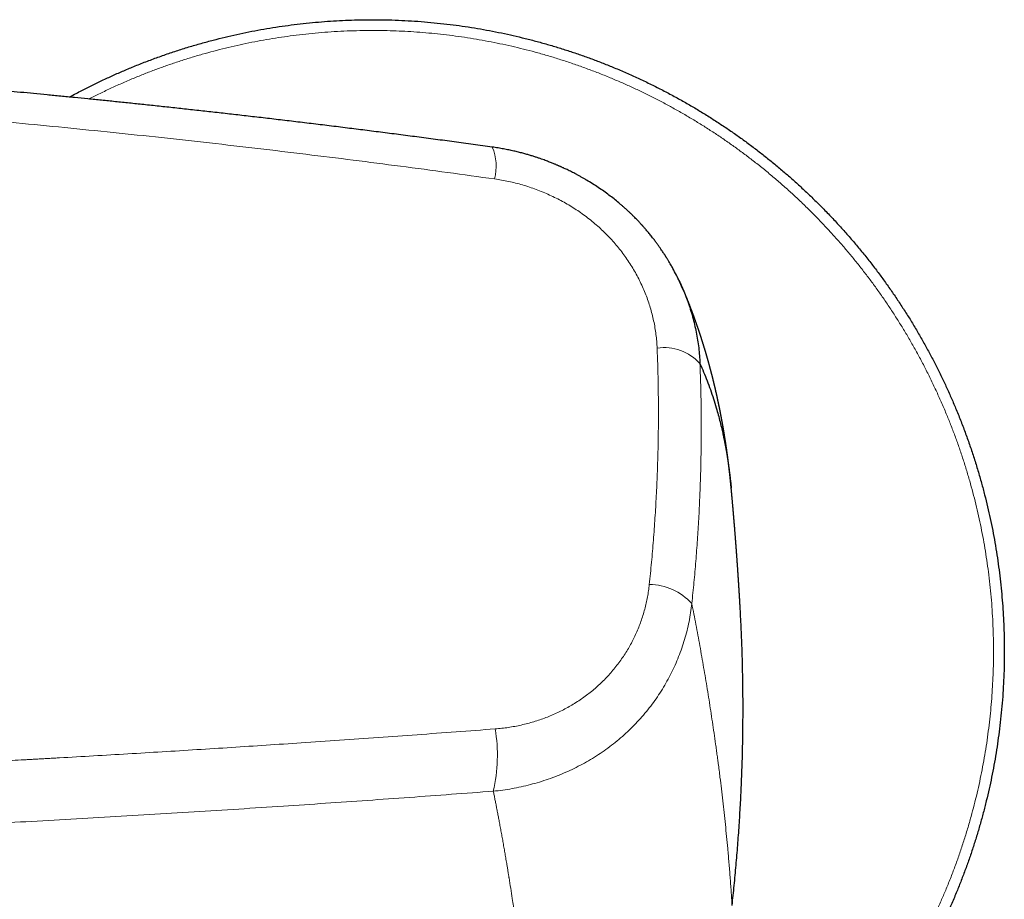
# Model space of a CAD drawing. Header units: millimetres. Extents: x 8 to 1110, y 12 to 672.
# Tile 34 of 58: x 624 to 679, y 608 to 656. Entities that reach past the tile are written whole.
import ezdxf

# ---------------------------------------------------------------- set-up
doc = ezdxf.new("R2010")
doc.units = ezdxf.units.MM

msp = doc.modelspace()

# ---------------------------------------------------------------- linework, layer by layer
at = {"color": 8, "linetype": 'Continuous', "lineweight": 0}
msp.add_line((660.644, 641.468), (660.66, 641.428), dxfattribs=at)
at = {"color": 7, "linetype": 'Continuous', "lineweight": 30}
for p, q in [((660.667, 641.417), (660.662, 641.429)), ((663.371, 630.319), (663.371, 630.317))]:
    msp.add_line(p, q, dxfattribs=at)
at = {"color": 8, "linetype": 'Continuous', "lineweight": 0}
for centre, radius, start, end in [((647.543, 648.146), 2.806, 345.7934, 22.5936), ((659.655, 635.435), 2.676, 42.15, 98.3732), ((658.804, 621.773), 3.213, 42.0863, 89.4684), ((641.594, 615.514), 8.823, 346.9959, 9.5626)]:
    msp.add_arc(centre, radius, start, end, dxfattribs=at)
at = {"color": 7, "linetype": 'Continuous', "lineweight": 30}
for points, knots in [([(626.715, 651.997), (626.839, 652.064), (627.161, 652.241), (627.684, 652.51), (628.284, 652.807), (628.886, 653.091), (629.493, 653.363), (630.122, 653.63), (630.772, 653.892), (631.444, 654.146), (632.12, 654.386), (632.802, 654.613), (633.488, 654.826), (634.166, 655.02), (634.834, 655.198), (635.492, 655.359), (636.152, 655.508), (636.816, 655.644), (637.482, 655.766), (638.15, 655.876), (638.821, 655.973), (639.493, 656.058), (640.167, 656.129), (640.837, 656.186), (641.505, 656.231), (642.17, 656.262), (642.835, 656.281), (643.518, 656.288), (644.218, 656.281), (644.936, 656.258), (645.654, 656.222), (646.37, 656.17), (647.086, 656.104), (647.786, 656.024), (648.471, 655.933), (649.141, 655.83), (649.808, 655.715), (650.473, 655.586), (651.135, 655.445), (651.795, 655.291), (652.452, 655.124), (653.105, 654.944), (653.754, 654.752), (654.396, 654.548), (655.03, 654.334), (655.656, 654.109), (656.278, 653.872), (656.911, 653.617), (657.556, 653.342), (658.211, 653.047), (658.859, 652.738), (659.502, 652.416), (660.137, 652.081), (660.754, 651.74), (661.352, 651.393), (661.931, 651.042), (662.503, 650.68), (663.069, 650.307), (663.626, 649.922), (664.177, 649.528), (664.719, 649.122), (665.254, 648.706), (665.781, 648.28), (666.296, 647.847), (666.8, 647.406), (667.292, 646.958), (667.775, 646.502), (668.263, 646.023), (668.753, 645.523), (669.245, 644.999), (669.727, 644.466), (670.197, 643.923), (670.656, 643.37), (671.095, 642.819), (671.514, 642.27), (671.915, 641.724), (672.305, 641.17), (672.685, 640.609), (673.053, 640.041), (673.411, 639.465), (673.757, 638.883), (674.092, 638.294), (674.415, 637.699), (674.725, 637.101), (675.022, 636.501), (675.305, 635.899), (675.577, 635.292), (675.845, 634.664), (676.106, 634.014), (676.361, 633.342), (676.601, 632.665), (676.828, 631.983), (677.04, 631.297), (677.235, 630.62), (677.412, 629.952), (677.574, 629.294), (677.722, 628.633), (677.858, 627.969), (677.981, 627.303), (678.091, 626.635), (678.188, 625.965), (678.272, 625.292), (678.343, 624.619), (678.401, 623.948), (678.445, 623.28), (678.477, 622.616), (678.496, 621.951), (678.502, 621.268), (678.495, 620.567), (678.473, 619.849), (678.436, 619.132), (678.385, 618.415), (678.318, 617.7), (678.239, 616.999), (678.147, 616.314), (678.045, 615.645), (677.929, 614.977), (677.801, 614.312), (677.659, 613.65), (677.505, 612.99), (677.338, 612.334), (677.159, 611.681), (676.966, 611.031), (676.763, 610.389), (676.549, 609.755), (676.323, 609.129), (676.086, 608.508), (675.831, 607.874), (675.556, 607.23), (675.261, 606.575), (674.952, 605.926), (674.631, 605.284), (674.296, 604.648), (673.954, 604.032), (673.608, 603.434), (673.257, 602.855), (672.894, 602.282), (672.521, 601.717), (672.137, 601.159), (671.742, 600.609), (671.337, 600.066), (670.921, 599.531), (670.495, 599.005), (670.061, 598.49), (669.62, 597.986), (669.173, 597.494), (668.716, 597.01), (668.238, 596.523), (667.737, 596.032), (667.214, 595.54), (666.681, 595.059), (666.137, 594.589), (665.585, 594.13), (665.033, 593.691), (664.484, 593.271), (663.938, 592.87), (663.385, 592.48), (662.823, 592.101), (662.255, 591.732), (661.68, 591.375), (661.098, 591.029), (660.509, 590.694), (659.914, 590.37), (659.316, 590.06), (658.716, 589.764), (658.114, 589.48), (657.507, 589.208), (656.878, 588.941), (656.228, 588.679), (655.556, 588.425), (654.88, 588.184), (654.198, 587.958), (653.512, 587.745), (652.834, 587.551), (652.166, 587.373), (651.508, 587.212), (650.848, 587.063), (650.184, 586.927), (649.518, 586.804), (648.85, 586.694), (648.179, 586.597), (647.507, 586.513), (646.833, 586.442), (646.163, 586.385), (645.495, 586.34), (644.83, 586.309), (644.165, 586.29), (643.482, 586.283), (642.782, 586.29), (642.064, 586.312), (641.346, 586.349), (640.63, 586.401), (639.914, 586.467), (639.214, 586.547), (638.529, 586.638), (637.859, 586.741), (637.192, 586.856), (636.527, 586.985), (635.865, 587.126), (635.205, 587.28), (634.548, 587.447), (633.895, 587.627), (633.246, 587.819), (632.604, 588.022), (631.97, 588.237), (631.344, 588.462), (630.722, 588.699), (630.089, 588.954), (629.444, 589.229), (628.789, 589.524), (628.141, 589.833), (627.498, 590.155), (626.863, 590.49), (626.246, 590.831), (625.649, 591.178), (625.205, 591.445), (624.958, 591.602), (624.902, 591.637)], [0, 0, 0, 0, 0.002879, 0.007484, 0.012007, 0.016531, 0.021054, 0.025577, 0.030462, 0.035346, 0.040231, 0.045115, 0.05, 0.054884, 0.05949, 0.064095, 0.068701, 0.073306, 0.077912, 0.082517, 0.087123, 0.091728, 0.096334, 0.100939, 0.105462, 0.109985, 0.114509, 0.119032, 0.123916, 0.128801, 0.133686, 0.13857, 0.143455, 0.148339, 0.152945, 0.15755, 0.162156, 0.166761, 0.171367, 0.175972, 0.180578, 0.185183, 0.189788, 0.194394, 0.198917, 0.20344, 0.207964, 0.212487, 0.217371, 0.222256, 0.227141, 0.232025, 0.23691, 0.241794, 0.2464, 0.251005, 0.255611, 0.260216, 0.264822, 0.269427, 0.274032, 0.278638, 0.283243, 0.287849, 0.292372, 0.296895, 0.301418, 0.305942, 0.310826, 0.315711, 0.320595, 0.32548, 0.330365, 0.335249, 0.339855, 0.34446, 0.349066, 0.353671, 0.358276, 0.362882, 0.367487, 0.372093, 0.376698, 0.381304, 0.385827, 0.39035, 0.394873, 0.399397, 0.404281, 0.409166, 0.41405, 0.418935, 0.423819, 0.428704, 0.433309, 0.437915, 0.44252, 0.447126, 0.451731, 0.456337, 0.460942, 0.465548, 0.470153, 0.474759, 0.479282, 0.483805, 0.488328, 0.492852, 0.497736, 0.502621, 0.507505, 0.51239, 0.517274, 0.522159, 0.526764, 0.53137, 0.535975, 0.540581, 0.545186, 0.549792, 0.554397, 0.559003, 0.563608, 0.568214, 0.572737, 0.57726, 0.581783, 0.586306, 0.591191, 0.596076, 0.60096, 0.605845, 0.610729, 0.615614, 0.620219, 0.624825, 0.62943, 0.634036, 0.638641, 0.643247, 0.647852, 0.652458, 0.657063, 0.661668, 0.666192, 0.670715, 0.675238, 0.679761, 0.684646, 0.68953, 0.694415, 0.6993, 0.704184, 0.709069, 0.713674, 0.71828, 0.722885, 0.727491, 0.732096, 0.736701, 0.741307, 0.745912, 0.750518, 0.755123, 0.759647, 0.76417, 0.768693, 0.773216, 0.778101, 0.782985, 0.78787, 0.792754, 0.797639, 0.802524, 0.807129, 0.811735, 0.81634, 0.820945, 0.825551, 0.830156, 0.834762, 0.839367, 0.843973, 0.848578, 0.853101, 0.857625, 0.862148, 0.866671, 0.871556, 0.87644, 0.881325, 0.886209, 0.891094, 0.895979, 0.900584, 0.905189, 0.909795, 0.9144, 0.919006, 0.923611, 0.928217, 0.932822, 0.937428, 0.942033, 0.946556, 0.95108, 0.955603, 0.960126, 0.965011, 0.969895, 0.97478, 0.979664, 0.984549, 0.989433, 0.994039, 0.998644, 1, 1, 1, 1]), ([(650.134, 649.224), (649.78, 649.273), (649.076, 649.37), (648.025, 649.512), (646.987, 649.651), (645.962, 649.787), (644.95, 649.919), (643.95, 650.047), (642.962, 650.172), (641.973, 650.296), (640.981, 650.419), (639.987, 650.54), (639.008, 650.658), (638.042, 650.772), (637.091, 650.883), (636.154, 650.991), (635.23, 651.096), (634.321, 651.198), (633.426, 651.297), (632.545, 651.394), (631.679, 651.487), (630.842, 651.576), (630.035, 651.66), (629.257, 651.741), (628.492, 651.819), (627.739, 651.895), (626.984, 651.97), (626.229, 652.045), (625.472, 652.118), (624.73, 652.189), (624.002, 652.258), (623.288, 652.325), (622.602, 652.388), (621.942, 652.448), (621.309, 652.505), (620.688, 652.56), (620.081, 652.614), (619.486, 652.665), (618.904, 652.715), (618.334, 652.764), (617.778, 652.811), (617.234, 652.856), (616.707, 652.899), (616.195, 652.941), (615.699, 652.981), (615.215, 653.019), (614.731, 653.057), (614.248, 653.095), (613.761, 653.133), (613.278, 653.17), (612.794, 653.206), (612.308, 653.242), (611.598, 653.295), (610.661, 653.363), (609.421, 653.45), (608.096, 653.541), (606.683, 653.635), (605.223, 653.728), (603.715, 653.82), (602.159, 653.911), (600.587, 653.999), (599, 654.084), (597.509, 654.159), (596.116, 654.226), (594.822, 654.286), (593.52, 654.343), (592.347, 654.392), (591.607, 654.421), (591.303, 654.433)], [0, 0, 0, 0, 0.018248, 0.036273, 0.054073, 0.07165, 0.089003, 0.106132, 0.123037, 0.139718, 0.156952, 0.173941, 0.190684, 0.20718, 0.223431, 0.239435, 0.255192, 0.270704, 0.285969, 0.300988, 0.31576, 0.330285, 0.343755, 0.357006, 0.370038, 0.38285, 0.395443, 0.40856, 0.42143, 0.434054, 0.44643, 0.45856, 0.470444, 0.481422, 0.492181, 0.50272, 0.51304, 0.523141, 0.533022, 0.542684, 0.552126, 0.561349, 0.570353, 0.578982, 0.587399, 0.595605, 0.603599, 0.611994, 0.62018, 0.628362, 0.636571, 0.644807, 0.653071, 0.672657, 0.692394, 0.716088, 0.739995, 0.764117, 0.790198, 0.816525, 0.843098, 0.869915, 0.896978, 0.91868, 0.940537, 0.962549, 0.98461, 1, 1, 1, 1]), ([(660.662, 641.429), (660.61, 641.545), (660.505, 641.783), (660.331, 642.138), (660.187, 642.411), (660.083, 642.599), (660.026, 642.699), (659.972, 642.791), (659.923, 642.874), (659.879, 642.948), (659.84, 643.011), (659.807, 643.065), (659.78, 643.109), (659.759, 643.143), (659.741, 643.171), (659.723, 643.2), (659.701, 643.233), (659.677, 643.272), (659.643, 643.324), (659.598, 643.392), (659.542, 643.476), (659.471, 643.581), (659.384, 643.706), (659.281, 643.849), (659.17, 644), (659.068, 644.134), (658.977, 644.25), (658.9, 644.347), (658.821, 644.444), (658.742, 644.54), (658.667, 644.627), (658.602, 644.703), (658.547, 644.766), (658.503, 644.816), (658.469, 644.854), (658.444, 644.882), (658.426, 644.902), (658.41, 644.919), (658.385, 644.947), (658.347, 644.988), (658.293, 645.046), (658.23, 645.114), (658.156, 645.191), (658.072, 645.277), (657.978, 645.372), (657.875, 645.473), (657.766, 645.578), (657.651, 645.687), (657.529, 645.798), (657.403, 645.911), (657.274, 646.023), (657.099, 646.172), (656.876, 646.354), (656.598, 646.568), (656.308, 646.78), (656.005, 646.99), (655.689, 647.195), (655.423, 647.358), (655.212, 647.482), (655.062, 647.566), (654.917, 647.647), (654.778, 647.721), (654.648, 647.789), (654.521, 647.854), (654.398, 647.915), (654.28, 647.973), (654.175, 648.023), (654.087, 648.063), (654.015, 648.096), (653.959, 648.122), (653.909, 648.144), (653.864, 648.164), (653.818, 648.184), (653.767, 648.206), (653.711, 648.23), (653.648, 648.257), (653.579, 648.286), (653.501, 648.318), (653.411, 648.354), (653.308, 648.395), (653.193, 648.439), (653.066, 648.487), (652.928, 648.537), (652.777, 648.59), (652.613, 648.646), (652.435, 648.704), (652.244, 648.763), (652.039, 648.823), (651.817, 648.885), (651.576, 648.947), (651.317, 649.008), (651.043, 649.068), (650.754, 649.125), (650.449, 649.178), (650.241, 649.209), (650.134, 649.224)], [0, 0, 0, 0, 0.027968, 0.057492, 0.087586, 0.096566, 0.105313, 0.113264, 0.120405, 0.126736, 0.132256, 0.136965, 0.140865, 0.143664, 0.145857, 0.148265, 0.151213, 0.154633, 0.158401, 0.165017, 0.172485, 0.180798, 0.192852, 0.205769, 0.219552, 0.234202, 0.242964, 0.252011, 0.261343, 0.270803, 0.279317, 0.286685, 0.292905, 0.297599, 0.301327, 0.304091, 0.30589, 0.307363, 0.309262, 0.314011, 0.31979, 0.326581, 0.334385, 0.343201, 0.353023, 0.363845, 0.374641, 0.386273, 0.398433, 0.410761, 0.423257, 0.435921, 0.460816, 0.486336, 0.512483, 0.539257, 0.566661, 0.594695, 0.60723, 0.61988, 0.63209, 0.643513, 0.654151, 0.664005, 0.674614, 0.684137, 0.692574, 0.699926, 0.705184, 0.709702, 0.713483, 0.716973, 0.720494, 0.724398, 0.729, 0.733833, 0.739252, 0.745284, 0.752273, 0.760327, 0.769448, 0.779147, 0.789817, 0.801456, 0.814065, 0.827643, 0.84219, 0.857706, 0.87419, 0.892498, 0.91187, 0.932305, 0.953804, 0.976368, 1, 1, 1, 1]), ([(663.371, 630.32), (663.37, 630.332), (663.367, 630.355), (663.365, 630.385), (663.362, 630.409), (663.361, 630.428), (663.359, 630.448), (663.356, 630.473), (663.353, 630.501), (663.35, 630.534), (663.347, 630.57), (663.343, 630.607), (663.339, 630.642), (663.336, 630.675), (663.333, 630.708), (663.329, 630.744), (663.325, 630.781), (663.321, 630.821), (663.317, 630.861), (663.313, 630.899), (663.309, 630.935), (663.305, 630.968), (663.302, 631.001), (663.298, 631.036), (663.294, 631.074), (663.29, 631.113), (663.285, 631.154), (663.281, 631.191), (663.277, 631.224), (663.274, 631.255), (663.27, 631.286), (663.266, 631.319), (663.262, 631.354), (663.257, 631.394), (663.252, 631.436), (663.248, 631.476), (663.244, 631.511), (663.24, 631.541), (663.236, 631.572), (663.232, 631.604), (663.228, 631.637), (663.224, 631.669), (663.22, 631.699), (663.217, 631.729), (663.213, 631.757), (663.21, 631.782), (663.207, 631.805), (663.204, 631.826), (663.202, 631.847), (663.199, 631.868), (663.196, 631.89), (663.193, 631.913), (663.19, 631.939), (663.186, 631.968), (663.182, 631.998), (663.178, 632.028), (663.174, 632.059), (663.17, 632.092), (663.165, 632.126), (663.161, 632.159), (663.157, 632.188), (663.153, 632.216), (663.149, 632.242), (663.145, 632.27), (663.141, 632.299), (663.137, 632.327), (663.133, 632.357), (663.129, 632.389), (663.124, 632.424), (663.119, 632.459), (663.113, 632.496), (663.107, 632.538), (663.101, 632.581), (663.095, 632.624), (663.089, 632.664), (663.083, 632.702), (663.078, 632.738), (663.072, 632.775), (663.066, 632.814), (663.061, 632.853), (663.055, 632.89), (663.05, 632.925), (663.045, 632.957), (663.04, 632.987), (663.036, 633.014), (663.032, 633.041), (663.027, 633.067), (663.023, 633.095), (663.018, 633.125), (663.013, 633.158), (663.007, 633.192), (663.002, 633.225), (662.997, 633.256), (662.992, 633.284), (662.988, 633.311), (662.984, 633.336), (662.98, 633.361), (662.976, 633.386), (662.971, 633.413), (662.966, 633.442), (662.961, 633.473), (662.956, 633.504), (662.95, 633.537), (662.944, 633.573), (662.938, 633.611), (662.931, 633.649), (662.924, 633.689), (662.917, 633.732), (662.909, 633.777), (662.901, 633.822), (662.893, 633.864), (662.887, 633.899), (662.882, 633.929), (662.877, 633.955), (662.872, 633.982), (662.867, 634.011), (662.861, 634.043), (662.855, 634.076), (662.849, 634.11), (662.843, 634.14), (662.838, 634.167), (662.834, 634.192), (662.829, 634.215), (662.825, 634.238), (662.82, 634.262), (662.816, 634.287), (662.811, 634.313), (662.805, 634.342), (662.799, 634.373), (662.793, 634.403), (662.788, 634.432), (662.782, 634.463), (662.775, 634.497), (662.768, 634.533), (662.761, 634.569), (662.754, 634.607), (662.746, 634.645), (662.739, 634.681), (662.732, 634.715), (662.725, 634.748), (662.719, 634.779), (662.713, 634.807), (662.708, 634.834), (662.702, 634.862), (662.696, 634.891), (662.69, 634.922), (662.683, 634.956), (662.675, 634.991), (662.668, 635.026), (662.661, 635.058), (662.654, 635.092), (662.646, 635.128), (662.638, 635.168), (662.629, 635.21), (662.619, 635.255), (662.609, 635.302), (662.599, 635.349), (662.589, 635.393), (662.581, 635.429), (662.574, 635.461), (662.568, 635.488), (662.562, 635.517), (662.555, 635.549), (662.547, 635.583), (662.539, 635.618), (662.531, 635.653), (662.524, 635.684), (662.517, 635.716), (662.509, 635.749), (662.501, 635.784), (662.492, 635.821), (662.484, 635.858), (662.475, 635.895), (662.467, 635.931), (662.459, 635.965), (662.451, 635.995), (662.445, 636.02), (662.44, 636.043), (662.435, 636.065), (662.429, 636.087), (662.424, 636.109), (662.418, 636.133), (662.412, 636.159), (662.404, 636.192), (662.395, 636.23), (662.385, 636.271), (662.375, 636.309), (662.367, 636.343), (662.359, 636.375), (662.351, 636.407), (662.343, 636.439), (662.334, 636.474), (662.324, 636.514), (662.313, 636.558), (662.301, 636.603), (662.291, 636.644), (662.281, 636.682), (662.271, 636.72), (662.262, 636.754), (662.254, 636.786), (662.246, 636.817), (662.237, 636.849), (662.229, 636.882), (662.221, 636.913), (662.213, 636.94), (662.207, 636.965), (662.201, 636.988), (662.195, 637.01), (662.189, 637.032), (662.183, 637.054), (662.176, 637.078), (662.169, 637.105), (662.161, 637.136), (662.152, 637.169), (662.142, 637.204), (662.132, 637.241), (662.122, 637.277), (662.113, 637.309), (662.104, 637.341), (662.095, 637.372), (662.086, 637.405), (662.076, 637.439), (662.066, 637.476), (662.056, 637.513), (662.045, 637.549), (662.036, 637.583), (662.027, 637.614), (662.018, 637.643), (662.01, 637.672), (662.002, 637.701), (661.993, 637.732), (661.983, 637.765), (661.972, 637.8), (661.961, 637.839), (661.95, 637.878), (661.938, 637.916), (661.928, 637.951), (661.917, 637.986), (661.906, 638.024), (661.894, 638.063), (661.881, 638.106), (661.867, 638.152), (661.854, 638.196), (661.84, 638.239), (661.827, 638.281), (661.814, 638.325), (661.799, 638.371), (661.786, 638.414), (661.773, 638.455), (661.762, 638.491), (661.751, 638.526), (661.74, 638.557), (661.731, 638.587), (661.721, 638.618), (661.711, 638.65), (661.7, 638.685), (661.687, 638.722), (661.675, 638.76), (661.663, 638.798), (661.651, 638.834), (661.64, 638.867), (661.63, 638.898), (661.62, 638.927), (661.61, 638.957), (661.599, 638.99), (661.587, 639.025), (661.575, 639.063), (661.56, 639.106), (661.544, 639.152), (661.528, 639.199), (661.514, 639.242), (661.5, 639.283), (661.486, 639.323), (661.472, 639.361), (661.459, 639.399), (661.446, 639.437), (661.432, 639.476), (661.419, 639.513), (661.407, 639.549), (661.395, 639.581), (661.384, 639.612), (661.374, 639.641), (661.364, 639.669), (661.353, 639.698), (661.342, 639.729), (661.33, 639.763), (661.317, 639.799), (661.304, 639.835), (661.291, 639.869), (661.28, 639.9), (661.269, 639.929), (661.259, 639.957), (661.25, 639.982), (661.241, 640.005), (661.233, 640.026), (661.224, 640.051), (661.214, 640.079), (661.202, 640.109), (661.189, 640.144), (661.176, 640.179), (661.163, 640.213), (661.152, 640.242), (661.141, 640.27), (661.131, 640.297), (661.119, 640.327), (661.107, 640.36), (661.093, 640.396), (661.078, 640.436), (661.062, 640.477), (661.046, 640.517), (661.031, 640.556), (661.017, 640.592), (661.003, 640.626), (660.99, 640.659), (660.976, 640.693), (660.963, 640.726), (660.95, 640.759), (660.936, 640.793), (660.922, 640.829), (660.908, 640.863), (660.895, 640.896), (660.882, 640.926), (660.871, 640.955), (660.859, 640.982), (660.848, 641.01), (660.837, 641.037), (660.824, 641.069), (660.809, 641.105), (660.792, 641.146), (660.774, 641.188), (660.758, 641.227), (660.743, 641.263), (660.728, 641.297), (660.715, 641.329), (660.702, 641.36), (660.689, 641.389), (660.677, 641.419), (660.663, 641.452), (660.647, 641.487), (660.632, 641.524), (660.616, 641.56), (660.601, 641.593), (660.589, 641.622), (660.577, 641.649), (660.565, 641.676), (660.555, 641.698), (660.548, 641.715), (660.543, 641.728), (660.536, 641.742), (660.529, 641.759), (660.519, 641.781), (660.508, 641.806), (660.5, 641.824), (660.496, 641.833)], [0, 0, 0, 0, 0.002623, 0.004827, 0.006614, 0.008057, 0.00958, 0.011801, 0.014246, 0.016716, 0.02001, 0.023206, 0.026102, 0.02878, 0.031508, 0.034429, 0.037634, 0.040974, 0.04438, 0.047673, 0.050596, 0.053319, 0.05606, 0.058986, 0.062135, 0.065466, 0.068967, 0.072266, 0.074909, 0.077406, 0.079923, 0.082642, 0.085613, 0.088884, 0.092789, 0.096267, 0.098982, 0.101468, 0.103951, 0.106683, 0.109756, 0.112124, 0.114717, 0.117398, 0.119782, 0.121847, 0.123691, 0.125472, 0.127192, 0.128939, 0.130786, 0.132737, 0.13491, 0.13736, 0.140051, 0.142588, 0.144866, 0.14801, 0.150845, 0.153543, 0.156333, 0.158243, 0.160459, 0.162972, 0.165474, 0.167805, 0.169966, 0.173108, 0.175985, 0.178781, 0.181902, 0.185492, 0.189289, 0.192938, 0.196382, 0.199516, 0.202512, 0.205566, 0.208894, 0.212473, 0.215412, 0.218428, 0.221207, 0.223676, 0.22603, 0.228173, 0.230408, 0.23277, 0.2353, 0.238094, 0.241128, 0.243944, 0.246599, 0.248936, 0.251159, 0.253314, 0.25555, 0.257495, 0.259703, 0.262242, 0.265028, 0.267658, 0.270084, 0.273567, 0.27675, 0.279832, 0.283162, 0.286952, 0.290899, 0.294803, 0.298424, 0.301664, 0.303803, 0.305979, 0.308304, 0.310789, 0.313475, 0.316384, 0.319362, 0.32198, 0.324217, 0.326285, 0.328277, 0.330233, 0.332251, 0.334347, 0.336529, 0.339039, 0.341798, 0.344433, 0.346894, 0.349194, 0.352429, 0.355433, 0.358447, 0.361702, 0.365238, 0.36814, 0.37114, 0.374024, 0.376601, 0.378963, 0.381317, 0.383697, 0.386135, 0.388707, 0.391645, 0.394846, 0.397876, 0.40062, 0.403166, 0.406609, 0.409952, 0.413459, 0.417371, 0.42149, 0.42569, 0.429438, 0.432792, 0.435148, 0.437535, 0.439964, 0.442625, 0.445674, 0.448855, 0.451803, 0.454511, 0.457043, 0.460041, 0.462983, 0.466089, 0.469608, 0.472601, 0.475747, 0.478853, 0.481518, 0.483545, 0.485479, 0.487373, 0.489254, 0.491169, 0.493132, 0.49537, 0.497972, 0.501711, 0.505284, 0.508611, 0.511571, 0.514293, 0.516967, 0.519757, 0.522717, 0.525986, 0.530281, 0.534229, 0.537705, 0.540974, 0.544152, 0.54744, 0.549918, 0.552611, 0.555424, 0.55834, 0.561127, 0.563506, 0.565563, 0.56753, 0.569453, 0.571392, 0.573337, 0.575326, 0.577658, 0.580396, 0.583335, 0.586221, 0.589756, 0.592877, 0.595635, 0.598359, 0.601094, 0.603852, 0.606906, 0.610148, 0.613496, 0.616662, 0.619616, 0.622308, 0.624812, 0.627309, 0.629863, 0.632527, 0.635387, 0.638571, 0.641915, 0.645548, 0.648862, 0.651925, 0.654869, 0.658095, 0.66157, 0.665377, 0.66958, 0.673568, 0.67711, 0.680987, 0.684733, 0.688656, 0.693027, 0.696213, 0.699538, 0.702602, 0.705366, 0.707989, 0.710514, 0.713457, 0.71648, 0.719775, 0.723355, 0.726624, 0.729859, 0.732793, 0.735491, 0.738077, 0.740579, 0.743526, 0.746618, 0.749948, 0.753583, 0.758177, 0.762354, 0.766143, 0.76968, 0.773193, 0.776868, 0.779926, 0.783317, 0.786899, 0.790285, 0.793444, 0.796345, 0.799074, 0.801572, 0.804082, 0.806609, 0.809338, 0.812439, 0.815739, 0.81897, 0.822061, 0.824844, 0.827367, 0.829865, 0.832324, 0.834185, 0.836014, 0.838153, 0.840691, 0.843545, 0.846422, 0.849988, 0.853023, 0.855525, 0.857967, 0.860453, 0.862951, 0.865955, 0.869256, 0.872838, 0.876621, 0.88041, 0.883838, 0.887031, 0.890065, 0.893069, 0.896102, 0.899203, 0.902029, 0.905177, 0.908429, 0.911634, 0.914668, 0.917384, 0.919794, 0.922344, 0.924906, 0.927321, 0.929837, 0.933421, 0.937232, 0.941113, 0.944706, 0.947937, 0.951025, 0.954033, 0.956664, 0.959321, 0.962023, 0.964967, 0.968254, 0.971664, 0.975061, 0.97823, 0.980709, 0.983086, 0.985606, 0.988108, 0.989184, 0.990235, 0.991504, 0.993115, 0.995068, 0.997363, 1, 1, 1, 1]), ([(660.66, 641.428), (660.765, 641.174), (660.983, 640.646), (661.239, 639.822), (661.442, 638.966), (661.583, 638.101), (661.621, 637.521), (661.64, 637.231)], [0, 0, 0, 0, 0.188558, 0.391739, 0.594698, 0.797439, 1, 1, 1, 1]), ([(661.64, 637.231), (661.708, 637.074), (661.846, 636.761), (662.038, 636.278), (662.219, 635.786), (662.388, 635.282), (662.532, 634.814), (662.653, 634.384), (662.755, 633.995), (662.842, 633.635), (662.895, 633.398), (662.919, 633.288), (662.922, 633.271), (662.926, 633.255), (662.929, 633.239), (662.933, 633.222), (662.936, 633.206), (662.94, 633.19), (662.945, 633.165), (662.952, 633.133), (662.963, 633.081), (662.975, 633.019), (662.99, 632.945), (663.006, 632.868), (663.021, 632.788), (663.038, 632.701), (663.055, 632.607), (663.074, 632.505), (663.093, 632.399), (663.111, 632.294), (663.129, 632.19), (663.141, 632.116), (663.149, 632.068), (663.152, 632.046), (663.156, 632.022), (663.16, 631.997), (663.165, 631.964), (663.172, 631.923), (663.181, 631.865), (663.191, 631.798), (663.202, 631.722), (663.213, 631.648), (663.223, 631.579), (663.232, 631.512), (663.241, 631.449), (663.249, 631.391), (663.256, 631.336), (663.263, 631.285), (663.269, 631.236), (663.275, 631.189), (663.281, 631.145), (663.286, 631.103), (663.291, 631.064), (663.295, 631.028), (663.299, 630.996), (663.302, 630.967), (663.305, 630.943), (663.307, 630.923), (663.309, 630.908), (663.31, 630.898), (663.311, 630.888), (663.313, 630.873), (663.315, 630.855), (663.317, 630.837), (663.319, 630.82), (663.325, 630.766), (663.335, 630.678), (663.348, 630.556), (663.36, 630.437), (663.367, 630.359), (663.371, 630.32)], [0, 0, 0, 0, 0.07732, 0.15466, 0.23202, 0.309401, 0.386805, 0.443583, 0.500373, 0.557177, 0.599175, 0.601485, 0.603795, 0.606106, 0.608416, 0.610726, 0.613036, 0.615346, 0.617512, 0.623287, 0.62921, 0.639138, 0.649453, 0.660156, 0.671247, 0.682724, 0.696208, 0.710189, 0.724669, 0.739647, 0.75324, 0.767219, 0.769719, 0.772608, 0.776051, 0.779457, 0.782824, 0.789329, 0.795689, 0.806296, 0.816472, 0.826215, 0.835526, 0.844405, 0.852851, 0.860419, 0.867603, 0.874402, 0.880818, 0.886848, 0.892825, 0.898369, 0.903481, 0.90816, 0.912408, 0.916222, 0.919222, 0.921886, 0.924216, 0.924925, 0.9259, 0.928246, 0.930585, 0.932916, 0.93524, 0.937556, 0.953789, 0.969645, 0.985122, 1, 1, 1, 1]), ([(663.863, 623.778), (663.862, 623.791), (663.86, 623.82), (663.858, 623.862), (663.856, 623.902), (663.854, 623.938), (663.852, 623.968), (663.85, 623.995), (663.849, 624.018), (663.848, 624.04), (663.846, 624.066), (663.844, 624.098), (663.842, 624.134), (663.84, 624.173), (663.838, 624.209), (663.836, 624.244), (663.833, 624.278), (663.831, 624.313), (663.829, 624.349), (663.827, 624.385), (663.825, 624.419), (663.823, 624.45), (663.821, 624.479), (663.82, 624.509), (663.817, 624.544), (663.815, 624.583), (663.813, 624.624), (663.81, 624.662), (663.808, 624.695), (663.807, 624.721), (663.805, 624.744), (663.803, 624.77), (663.802, 624.801), (663.799, 624.838), (663.797, 624.875), (663.795, 624.91), (663.793, 624.943), (663.79, 624.976), (663.788, 625.011), (663.786, 625.051), (663.783, 625.096), (663.78, 625.142), (663.777, 625.184), (663.775, 625.217), (663.773, 625.245), (663.772, 625.269), (663.77, 625.291), (663.769, 625.312), (663.767, 625.334), (663.766, 625.36), (663.763, 625.393), (663.761, 625.43), (663.759, 625.466), (663.757, 625.497), (663.755, 625.524), (663.753, 625.552), (663.751, 625.585), (663.748, 625.626), (663.745, 625.672), (663.742, 625.715), (663.739, 625.755), (663.736, 625.798), (663.733, 625.851), (663.729, 625.909), (663.725, 625.964), (663.722, 626.008), (663.719, 626.044), (663.717, 626.077), (663.715, 626.113), (663.712, 626.148), (663.71, 626.179), (663.708, 626.203), (663.707, 626.227), (663.705, 626.255), (663.702, 626.291), (663.699, 626.332), (663.696, 626.381), (663.692, 626.431), (663.689, 626.479), (663.686, 626.519), (663.683, 626.556), (663.681, 626.589), (663.678, 626.623), (663.676, 626.656), (663.673, 626.691), (663.671, 626.723), (663.669, 626.751), (663.667, 626.775), (663.665, 626.8), (663.663, 626.829), (663.661, 626.865), (663.658, 626.904), (663.655, 626.94), (663.652, 626.974), (663.65, 627.007), (663.647, 627.043), (663.644, 627.084), (663.641, 627.13), (663.637, 627.178), (663.634, 627.221), (663.631, 627.257), (663.629, 627.285), (663.627, 627.308), (663.626, 627.328), (663.624, 627.347), (663.623, 627.368), (663.621, 627.394), (663.618, 627.427), (663.615, 627.462), (663.613, 627.493), (663.611, 627.517), (663.609, 627.538), (663.608, 627.559), (663.606, 627.583), (663.603, 627.619), (663.6, 627.664), (663.595, 627.716), (663.592, 627.753), (663.59, 627.779), (663.589, 627.799), (663.587, 627.822), (663.585, 627.85), (663.582, 627.891), (663.578, 627.937), (663.574, 627.986), (663.571, 628.028), (663.568, 628.06), (663.566, 628.086), (663.564, 628.11), (663.562, 628.139), (663.558, 628.177), (663.555, 628.218), (663.552, 628.256), (663.55, 628.287), (663.547, 628.317), (663.544, 628.351), (663.541, 628.389), (663.538, 628.429), (663.535, 628.467), (663.532, 628.501), (663.529, 628.53), (663.527, 628.559), (663.524, 628.593), (663.521, 628.633), (663.517, 628.674), (663.514, 628.711), (663.511, 628.743), (663.509, 628.771), (663.507, 628.795), (663.505, 628.817), (663.503, 628.837), (663.502, 628.86), (663.498, 628.9), (663.494, 628.951), (663.489, 629.007), (663.484, 629.058), (663.48, 629.112), (663.475, 629.172), (663.47, 629.229), (663.463, 629.3), (663.457, 629.374), (663.449, 629.46), (663.442, 629.542), (663.434, 629.629), (663.426, 629.717), (663.42, 629.785), (663.416, 629.831), (663.414, 629.853), (663.412, 629.874), (663.41, 629.898), (663.407, 629.927), (663.404, 629.962), (663.4, 630), (663.397, 630.04), (663.393, 630.076), (663.39, 630.111), (663.387, 630.141), (663.385, 630.167), (663.381, 630.208), (663.377, 630.258), (663.373, 630.3), (663.371, 630.317)], [0, 0, 0, 0, 0.006111, 0.013044, 0.01967, 0.025047, 0.029657, 0.033815, 0.03752, 0.040449, 0.044411, 0.04947, 0.055542, 0.061257, 0.067225, 0.072435, 0.07768, 0.083315, 0.088571, 0.094515, 0.099968, 0.104476, 0.108933, 0.113318, 0.118731, 0.125066, 0.13144, 0.13761, 0.143038, 0.146666, 0.149814, 0.153653, 0.158568, 0.164557, 0.170703, 0.175798, 0.180932, 0.18592, 0.191116, 0.197178, 0.204293, 0.211981, 0.218813, 0.223515, 0.227651, 0.231416, 0.234856, 0.237971, 0.241051, 0.245106, 0.250222, 0.256324, 0.261996, 0.266697, 0.270671, 0.274842, 0.279298, 0.286044, 0.293638, 0.300697, 0.306142, 0.312132, 0.320594, 0.330391, 0.338808, 0.346292, 0.350464, 0.355511, 0.361469, 0.367177, 0.371817, 0.375388, 0.378281, 0.382938, 0.388395, 0.394747, 0.402165, 0.410606, 0.418172, 0.424128, 0.429137, 0.434892, 0.439589, 0.444695, 0.4502, 0.455343, 0.459655, 0.463136, 0.466317, 0.470864, 0.476561, 0.482973, 0.488602, 0.493356, 0.498466, 0.503694, 0.509767, 0.517189, 0.525082, 0.531723, 0.537068, 0.541448, 0.544647, 0.547631, 0.550399, 0.553312, 0.557341, 0.562541, 0.568436, 0.573025, 0.576718, 0.579605, 0.582703, 0.58629, 0.590365, 0.59912, 0.607134, 0.613793, 0.616401, 0.619058, 0.622558, 0.626926, 0.632161, 0.640907, 0.648325, 0.654483, 0.659714, 0.663197, 0.666392, 0.670691, 0.676297, 0.683654, 0.689357, 0.693471, 0.697881, 0.703094, 0.708922, 0.715215, 0.721281, 0.726369, 0.730478, 0.734369, 0.739576, 0.746095, 0.752803, 0.758144, 0.762874, 0.767074, 0.770828, 0.774136, 0.776999, 0.780171, 0.784344, 0.795165, 0.803232, 0.809726, 0.818313, 0.827803, 0.836804, 0.84433, 0.859644, 0.870392, 0.883456, 0.89684, 0.909542, 0.923365, 0.927247, 0.93054, 0.9333, 0.936668, 0.941093, 0.946576, 0.952685, 0.95821, 0.964229, 0.969342, 0.973774, 0.977532, 0.98119, 0.99227, 1, 1, 1, 1]), ([(663.419, 607.197), (663.459, 607.568), (663.539, 608.309), (663.643, 609.421), (663.735, 610.533), (663.815, 611.645), (663.882, 612.757), (663.939, 613.936), (663.985, 615.181), (664.015, 616.492), (664.028, 617.803), (664.023, 619.068), (664.004, 620.285), (663.971, 621.456), (663.926, 622.621), (663.884, 623.394), (663.863, 623.778)], [0, 0, 0, 0, 0.06733, 0.134589, 0.201785, 0.268928, 0.336025, 0.403084, 0.482081, 0.561051, 0.640006, 0.718962, 0.789468, 0.859994, 0.930549, 1, 1, 1, 1]), ([(663.862, 623.784), (663.861, 623.805), (663.859, 623.855), (663.856, 623.903), (663.855, 623.931)], [0, 0, 0, 0, 0.437008, 1, 1, 1, 1])]:
    msp.add_open_spline(points, degree=3, knots=knots, dxfattribs=at)
at = {"color": 8, "linetype": 'Continuous', "lineweight": 0}
for points, knots in [([(625.88, 591.74), (625.988, 591.676), (626.286, 591.497), (626.782, 591.217), (627.367, 590.898), (627.954, 590.594), (628.544, 590.302), (629.136, 590.024), (629.732, 589.756), (630.35, 589.493), (630.989, 589.236), (631.65, 588.986), (632.315, 588.75), (632.985, 588.527), (633.66, 588.318), (634.325, 588.127), (634.982, 587.953), (635.628, 587.794), (636.278, 587.648), (636.93, 587.514), (637.585, 587.394), (638.242, 587.286), (638.901, 587.19), (639.561, 587.108), (640.224, 587.038), (640.883, 586.981), (641.539, 586.937), (642.193, 586.906), (642.846, 586.888), (643.517, 586.881), (644.206, 586.888), (644.912, 586.91), (645.617, 586.946), (646.321, 586.997), (647.025, 587.062), (647.713, 587.14), (648.386, 587.23), (649.044, 587.331), (649.7, 587.445), (650.354, 587.571), (651.005, 587.71), (651.653, 587.861), (652.299, 588.025), (652.941, 588.202), (653.579, 588.391), (654.21, 588.591), (654.833, 588.802), (655.448, 589.023), (656.059, 589.256), (656.682, 589.507), (657.316, 589.777), (657.959, 590.067), (658.597, 590.37), (659.228, 590.687), (659.853, 591.016), (660.459, 591.351), (661.047, 591.692), (661.616, 592.037), (662.179, 592.393), (662.734, 592.76), (663.283, 593.138), (663.824, 593.526), (664.357, 593.924), (664.882, 594.333), (665.4, 594.752), (665.906, 595.178), (666.401, 595.611), (666.885, 596.051), (667.361, 596.5), (667.84, 596.97), (668.322, 597.462), (668.805, 597.977), (669.278, 598.501), (669.741, 599.035), (670.192, 599.578), (670.623, 600.12), (671.036, 600.66), (671.43, 601.196), (671.813, 601.741), (672.186, 602.292), (672.548, 602.851), (672.9, 603.416), (673.24, 603.989), (673.569, 604.567), (673.887, 605.152), (674.192, 605.74), (674.483, 606.33), (674.762, 606.921), (675.029, 607.518), (675.292, 608.136), (675.549, 608.775), (675.799, 609.435), (676.035, 610.1), (676.258, 610.77), (676.467, 611.445), (676.658, 612.111), (676.833, 612.767), (676.991, 613.414), (677.138, 614.063), (677.271, 614.716), (677.392, 615.37), (677.5, 616.027), (677.595, 616.686), (677.678, 617.347), (677.748, 618.009), (677.804, 618.668), (677.848, 619.325), (677.879, 619.978), (677.898, 620.632), (677.904, 621.303), (677.897, 621.992), (677.875, 622.697), (677.839, 623.403), (677.788, 624.107), (677.723, 624.81), (677.645, 625.498), (677.555, 626.172), (677.454, 626.83), (677.341, 627.486), (677.214, 628.139), (677.076, 628.79), (676.924, 629.439), (676.76, 630.084), (676.583, 630.726), (676.395, 631.364), (676.195, 631.995), (675.984, 632.618), (675.763, 633.234), (675.53, 633.845), (675.279, 634.467), (675.009, 635.101), (674.718, 635.745), (674.415, 636.382), (674.099, 637.014), (673.769, 637.638), (673.434, 638.244), (673.093, 638.832), (672.748, 639.401), (672.392, 639.964), (672.025, 640.52), (671.648, 641.068), (671.26, 641.609), (670.861, 642.142), (670.452, 642.668), (670.034, 643.185), (669.607, 643.692), (669.174, 644.187), (668.734, 644.671), (668.285, 645.146), (667.815, 645.625), (667.323, 646.107), (666.809, 646.591), (666.284, 647.064), (665.751, 647.526), (665.207, 647.977), (664.665, 648.409), (664.126, 648.821), (663.589, 649.215), (663.045, 649.599), (662.493, 649.972), (661.935, 650.334), (661.369, 650.685), (660.797, 651.025), (660.218, 651.354), (659.633, 651.672), (659.046, 651.977), (658.456, 652.269), (657.864, 652.547), (657.268, 652.815), (656.65, 653.077), (656.011, 653.334), (655.35, 653.584), (654.685, 653.821), (654.015, 654.044), (653.34, 654.252), (652.675, 654.444), (652.018, 654.618), (651.372, 654.777), (650.722, 654.923), (650.07, 655.056), (649.415, 655.177), (648.758, 655.285), (648.099, 655.381), (647.439, 655.463), (646.776, 655.533), (646.117, 655.59), (645.461, 655.634), (644.807, 655.665), (644.154, 655.683), (643.483, 655.69), (642.794, 655.683), (642.088, 655.661), (641.383, 655.625), (640.679, 655.574), (639.975, 655.509), (639.287, 655.431), (638.614, 655.341), (637.956, 655.24), (637.3, 655.126), (636.646, 655), (635.995, 654.861), (635.347, 654.709), (634.701, 654.545), (634.059, 654.369), (633.421, 654.18), (632.79, 653.98), (632.167, 653.769), (631.552, 653.548), (630.941, 653.315), (630.318, 653.064), (629.684, 652.794), (629.041, 652.504), (628.408, 652.204), (627.993, 651.994), (627.789, 651.89)], [0, 0, 0, 0, 0.002638, 0.007297, 0.011956, 0.016615, 0.021191, 0.025767, 0.030343, 0.034919, 0.03986, 0.044802, 0.049743, 0.054685, 0.059626, 0.064568, 0.069227, 0.073886, 0.078545, 0.083204, 0.087863, 0.092522, 0.097182, 0.101841, 0.1065, 0.111159, 0.115735, 0.120311, 0.124887, 0.129463, 0.134404, 0.139346, 0.144287, 0.149229, 0.15417, 0.159112, 0.163771, 0.16843, 0.173089, 0.177748, 0.182407, 0.187066, 0.191725, 0.196385, 0.201044, 0.205703, 0.210279, 0.214855, 0.219431, 0.224007, 0.228948, 0.23389, 0.238831, 0.243772, 0.248714, 0.253655, 0.258315, 0.262974, 0.267633, 0.272292, 0.276951, 0.28161, 0.286269, 0.290928, 0.295588, 0.300247, 0.304823, 0.309399, 0.313974, 0.31855, 0.323492, 0.328433, 0.333375, 0.338316, 0.343258, 0.348199, 0.352858, 0.357518, 0.362177, 0.366836, 0.371495, 0.376154, 0.380813, 0.385472, 0.390131, 0.394791, 0.399367, 0.403942, 0.408518, 0.413094, 0.418036, 0.422977, 0.427919, 0.43286, 0.437802, 0.442743, 0.447402, 0.452061, 0.456721, 0.46138, 0.466039, 0.470698, 0.475357, 0.480016, 0.484675, 0.489334, 0.49391, 0.498486, 0.503062, 0.507638, 0.51258, 0.517521, 0.522463, 0.527404, 0.532346, 0.537287, 0.541946, 0.546605, 0.551265, 0.555924, 0.560583, 0.565242, 0.569901, 0.57456, 0.579219, 0.583878, 0.588454, 0.59303, 0.597606, 0.602182, 0.607124, 0.612065, 0.617007, 0.621948, 0.62689, 0.631831, 0.63649, 0.641149, 0.645808, 0.650468, 0.655127, 0.659786, 0.664445, 0.669104, 0.673763, 0.678422, 0.682998, 0.687574, 0.69215, 0.696726, 0.701667, 0.706609, 0.71155, 0.716492, 0.721433, 0.726375, 0.731034, 0.735693, 0.740352, 0.745011, 0.749671, 0.75433, 0.758989, 0.763648, 0.768307, 0.772966, 0.777542, 0.782118, 0.786694, 0.79127, 0.796211, 0.801153, 0.806094, 0.811036, 0.815977, 0.820919, 0.825578, 0.830237, 0.834896, 0.839555, 0.844214, 0.848874, 0.853533, 0.858192, 0.862851, 0.86751, 0.872086, 0.876662, 0.881238, 0.885814, 0.890755, 0.895697, 0.900638, 0.90558, 0.910521, 0.915463, 0.920122, 0.924781, 0.92944, 0.934099, 0.938758, 0.943417, 0.948077, 0.952736, 0.957395, 0.962054, 0.96663, 0.971206, 0.975782, 0.980358, 0.985299, 0.990241, 0.995182, 1, 1, 1, 1]), ([(595.858, 652.546), (596.676, 652.506), (598.312, 652.427), (600.766, 652.295), (603.218, 652.154), (605.669, 652.002), (608.119, 651.841), (610.568, 651.669), (613.097, 651.481), (615.705, 651.275), (618.394, 651.052), (621.08, 650.816), (623.764, 650.568), (626.446, 650.308), (629.125, 650.036), (631.802, 649.752), (634.475, 649.456), (637.146, 649.148), (639.798, 648.83), (642.432, 648.503), (645.046, 648.166), (647.657, 647.819), (649.395, 647.578), (650.263, 647.458)], [0, 0, 0, 0, 0.044804, 0.089609, 0.134416, 0.179224, 0.224033, 0.268843, 0.313652, 0.362943, 0.412232, 0.461521, 0.510808, 0.560094, 0.609377, 0.658657, 0.707935, 0.757209, 0.80648, 0.854866, 0.903249, 0.951627, 1, 1, 1, 1]), ([(659.266, 638.083), (659.259, 638.209), (659.246, 638.461), (659.205, 638.839), (659.149, 639.216), (659.077, 639.593), (658.99, 639.964), (658.888, 640.33), (658.772, 640.689), (658.641, 641.045), (658.495, 641.399), (658.333, 641.75), (658.156, 642.097), (657.965, 642.437), (657.76, 642.771), (657.542, 643.096), (657.311, 643.412), (657.069, 643.717), (656.815, 644.012), (656.548, 644.3), (656.267, 644.579), (655.974, 644.85), (655.669, 645.109), (655.353, 645.357), (655.03, 645.591), (654.702, 645.812), (654.368, 646.019), (654.025, 646.214), (653.673, 646.398), (653.313, 646.571), (652.945, 646.731), (652.571, 646.877), (652.191, 647.01), (651.809, 647.129), (651.425, 647.233), (651.04, 647.322), (650.653, 647.399), (650.393, 647.438), (650.263, 647.458)], [0, 0, 0, 0, 0.028087, 0.056159, 0.084264, 0.112447, 0.140592, 0.168081, 0.195545, 0.223028, 0.250573, 0.278632, 0.306599, 0.33452, 0.362442, 0.390541, 0.41816, 0.445686, 0.473166, 0.500647, 0.528598, 0.556538, 0.584518, 0.612586, 0.64057, 0.667881, 0.695203, 0.72258, 0.750054, 0.777955, 0.805821, 0.833697, 0.861627, 0.889702, 0.917288, 0.944839, 0.972395, 1, 1, 1, 1]), ([(658.834, 624.986), (658.875, 625.395), (658.959, 626.214), (659.062, 627.441), (659.151, 628.667), (659.222, 629.892), (659.277, 631.116), (659.314, 632.315), (659.335, 633.49), (659.34, 634.641), (659.331, 635.79), (659.308, 636.937), (659.28, 637.701), (659.266, 638.083)], [0, 0, 0, 0, 0.093409, 0.186776, 0.280108, 0.373416, 0.46671, 0.559998, 0.647958, 0.735931, 0.823923, 0.911944, 1, 1, 1, 1]), ([(661.64, 637.231), (661.652, 636.878), (661.678, 636.173), (661.701, 635.113), (661.712, 634.052), (661.71, 632.99), (661.696, 631.927), (661.669, 630.863), (661.629, 629.763), (661.573, 628.626), (661.5, 627.452), (661.412, 626.278), (661.31, 625.103), (661.229, 624.319), (661.188, 623.927)], [0, 0, 0, 0, 0.080051, 0.160071, 0.240067, 0.320044, 0.40001, 0.479969, 0.55993, 0.647894, 0.735875, 0.823881, 0.91192, 1, 1, 1, 1]), ([(650.294, 616.979), (650.416, 616.99), (650.66, 617.011), (651.023, 617.059), (651.383, 617.119), (651.74, 617.193), (652.09, 617.278), (652.434, 617.375), (652.771, 617.484), (653.103, 617.604), (653.432, 617.737), (653.757, 617.883), (654.078, 618.042), (654.391, 618.212), (654.697, 618.394), (654.995, 618.587), (655.283, 618.79), (655.561, 619.003), (655.83, 619.225), (656.091, 619.459), (656.344, 619.705), (656.588, 619.962), (656.821, 620.228), (657.043, 620.503), (657.252, 620.785), (657.447, 621.072), (657.63, 621.364), (657.801, 621.663), (657.962, 621.971), (658.111, 622.287), (658.248, 622.611), (658.372, 622.939), (658.484, 623.274), (658.581, 623.612), (658.665, 623.952), (658.735, 624.293), (658.793, 624.638), (658.82, 624.87), (658.834, 624.986)], [0, 0, 0, 0, 0.028147, 0.056242, 0.084324, 0.112432, 0.140532, 0.168027, 0.195471, 0.2229, 0.25035, 0.278398, 0.306355, 0.334259, 0.362149, 0.390221, 0.417853, 0.445414, 0.472941, 0.500475, 0.528555, 0.556589, 0.584618, 0.612683, 0.640686, 0.668054, 0.695402, 0.722768, 0.750188, 0.77809, 0.80595, 0.833806, 0.861697, 0.889725, 0.917287, 0.944828, 0.972386, 1, 1, 1, 1]), ([(650.19, 613.528), (650.364, 613.547), (650.711, 613.585), (651.227, 613.668), (651.739, 613.769), (652.245, 613.891), (652.745, 614.032), (653.238, 614.192), (653.724, 614.372), (654.201, 614.571), (654.67, 614.788), (655.128, 615.025), (655.576, 615.279), (656.012, 615.552), (656.436, 615.843), (656.848, 616.152), (657.245, 616.478), (657.628, 616.821), (657.995, 617.18), (658.345, 617.555), (658.676, 617.942), (658.989, 618.343), (659.284, 618.756), (659.559, 619.181), (659.815, 619.617), (660.051, 620.063), (660.267, 620.519), (660.463, 620.984), (660.638, 621.458), (660.792, 621.939), (660.925, 622.427), (661.036, 622.921), (661.126, 623.421), (661.168, 623.758), (661.188, 623.927)], [0, 0, 0, 0, 0.03103, 0.062059, 0.093091, 0.12413, 0.155179, 0.186241, 0.21732, 0.24842, 0.279544, 0.310698, 0.341887, 0.373119, 0.404403, 0.435747, 0.467165, 0.498669, 0.530181, 0.56162, 0.592999, 0.62433, 0.655623, 0.686887, 0.718133, 0.749369, 0.780604, 0.811847, 0.843106, 0.874391, 0.905712, 0.937079, 0.968504, 1, 1, 1, 1]), ([(661.188, 623.927), (661.226, 623.733), (661.303, 623.344), (661.415, 622.76), (661.525, 622.171), (661.634, 621.577), (661.741, 620.982), (661.844, 620.386), (661.946, 619.79), (662.045, 619.189), (662.142, 618.585), (662.237, 617.976), (662.33, 617.364), (662.42, 616.748), (662.486, 616.286), (662.529, 615.975), (662.551, 615.819), (662.572, 615.662), (662.593, 615.505), (662.614, 615.351), (662.634, 615.203), (662.679, 614.856), (662.745, 614.34), (662.829, 613.652), (662.906, 612.997), (662.979, 612.339), (663.049, 611.679), (663.115, 611.016), (663.181, 610.312), (663.247, 609.565), (663.31, 608.777), (663.368, 607.986), (663.402, 607.461), (663.419, 607.197)], [0, 0, 0, 0, 0.0323252, 0.0650755, 0.0982503, 0.1318492, 0.1658716, 0.199698, 0.2339318, 0.2685723, 0.3036192, 0.3390717, 0.3749293, 0.4111914, 0.4478575, 0.4571399, 0.4664478, 0.4757811, 0.48514, 0.4945243, 0.503418, 0.5116124, 0.5569905, 0.5964735, 0.6363425, 0.6765968, 0.7172355, 0.7582581, 0.7996637, 0.8489541, 0.8987743, 0.9491234, 1, 1, 1, 1]), ([(601.748, 614.277), (602.497, 614.302), (603.996, 614.353), (606.248, 614.437), (608.506, 614.524), (610.771, 614.618), (613.043, 614.716), (615.23, 614.815), (617.332, 614.915), (619.348, 615.014), (621.139, 615.106), (622.705, 615.188), (623.684, 615.241), (624.306, 615.274), (624.569, 615.289), (624.833, 615.303), (625.096, 615.318), (625.36, 615.333), (625.624, 615.347), (625.888, 615.362), (626.695, 615.407), (628.047, 615.485), (629.947, 615.596), (631.853, 615.711), (633.766, 615.83), (635.686, 615.952), (637.612, 616.078), (639.611, 616.211), (641.681, 616.353), (643.823, 616.503), (645.973, 616.658), (648.132, 616.816), (649.572, 616.925), (650.294, 616.979)], [0, 0, 0, 0, 0.045826, 0.091819, 0.137981, 0.184315, 0.230822, 0.277504, 0.318731, 0.360097, 0.401603, 0.429074, 0.456608, 0.462024, 0.467442, 0.472863, 0.478286, 0.483711, 0.489139, 0.494569, 0.500002, 0.53898, 0.578131, 0.617456, 0.656957, 0.696635, 0.736492, 0.776528, 0.820777, 0.865247, 0.90994, 0.954857, 1, 1, 1, 1]), ([(589.518, 610.514), (590.237, 610.529), (591.674, 610.561), (593.829, 610.613), (595.982, 610.671), (598.132, 610.732), (600.269, 610.798), (602.39, 610.868), (604.497, 610.942), (606.603, 611.02), (608.84, 611.107), (611.208, 611.205), (613.707, 611.313), (616.204, 611.428), (618.698, 611.548), (621.19, 611.673), (623.679, 611.804), (626.166, 611.941), (628.65, 612.082), (631.132, 612.229), (633.611, 612.381), (636.088, 612.538), (638.515, 612.697), (640.892, 612.857), (643.22, 613.019), (645.546, 613.184), (647.87, 613.354), (649.417, 613.47), (650.19, 613.528)], [0, 0, 0, 0, 0.03521, 0.070403, 0.10558, 0.140743, 0.175893, 0.210404, 0.244904, 0.279394, 0.313877, 0.354919, 0.395952, 0.43698, 0.478003, 0.519024, 0.560045, 0.601067, 0.642092, 0.683122, 0.724159, 0.765204, 0.80626, 0.84498, 0.883713, 0.92246, 0.961222, 1, 1, 1, 1]), ([(650.19, 613.528), (650.206, 613.453), (650.237, 613.301), (650.283, 613.071), (650.33, 612.836), (650.377, 612.595), (650.424, 612.35), (650.472, 612.099), (650.522, 611.835), (650.574, 611.556), (650.628, 611.263), (650.683, 610.964), (650.737, 610.659), (650.791, 610.355), (650.843, 610.053), (650.894, 609.752), (650.939, 609.482), (650.979, 609.243), (651.005, 609.084), (651.023, 608.971), (651.033, 608.906), (651.044, 608.84), (651.054, 608.777), (651.121, 608.356), (651.227, 607.672), (651.365, 606.724), (651.482, 605.873), (651.566, 605.233), (651.62, 604.803), (651.647, 604.581), (651.674, 604.358), (651.701, 604.132), (651.737, 603.827), (651.781, 603.446), (651.83, 603.002), (651.877, 602.569), (651.921, 602.147), (651.962, 601.731), (652.002, 601.321), (652.04, 600.917), (652.073, 600.553), (652.102, 600.227), (652.125, 599.951), (652.141, 599.758), (652.15, 599.652), (652.153, 599.62), (652.155, 599.592), (652.157, 599.565), (652.161, 599.518), (652.166, 599.451), (652.173, 599.362), (652.181, 599.269), (652.189, 599.17), (652.197, 599.066), (652.205, 598.958), (652.214, 598.844), (652.222, 598.726), (652.232, 598.604), (652.241, 598.476), (652.25, 598.344), (652.26, 598.207), (652.27, 598.067), (652.279, 597.923), (652.289, 597.775), (652.3, 597.621), (652.31, 597.465), (652.319, 597.311), (652.329, 597.162), (652.338, 597.018), (652.346, 596.878), (652.354, 596.742), (652.362, 596.602), (652.37, 596.46), (652.378, 596.315), (652.386, 596.176), (652.393, 596.042), (652.4, 595.913), (652.407, 595.791), (652.412, 595.676), (652.418, 595.568), (652.423, 595.465), (652.428, 595.366), (652.431, 595.302), (652.432, 595.271)], [0, 0, 0, 0, 0.011691, 0.023663, 0.035916, 0.04845, 0.061265, 0.07436, 0.087737, 0.102775, 0.118153, 0.133872, 0.14993, 0.166328, 0.18194, 0.197847, 0.214051, 0.224908, 0.235894, 0.239373, 0.242865, 0.24637, 0.249888, 0.252898, 0.313604, 0.359594, 0.405586, 0.451579, 0.463722, 0.475865, 0.488008, 0.50016, 0.51302, 0.538067, 0.562831, 0.58644, 0.609785, 0.632867, 0.655686, 0.678242, 0.700535, 0.716845, 0.733012, 0.747119, 0.749326, 0.751021, 0.752526, 0.754063, 0.755634, 0.760377, 0.7654, 0.770703, 0.776286, 0.78215, 0.788294, 0.794717, 0.801407, 0.808375, 0.815622, 0.823148, 0.830953, 0.838891, 0.847097, 0.855573, 0.864318, 0.873519, 0.882301, 0.890779, 0.899045, 0.907099, 0.91494, 0.922568, 0.9312, 0.939542, 0.947595, 0.955359, 0.962834, 0.97002, 0.97653, 0.982783, 0.988779, 0.994518, 1, 1, 1, 1])]:
    msp.add_open_spline(points, degree=3, knots=knots, dxfattribs=at)

doc.saveas('drawing.dxf')
